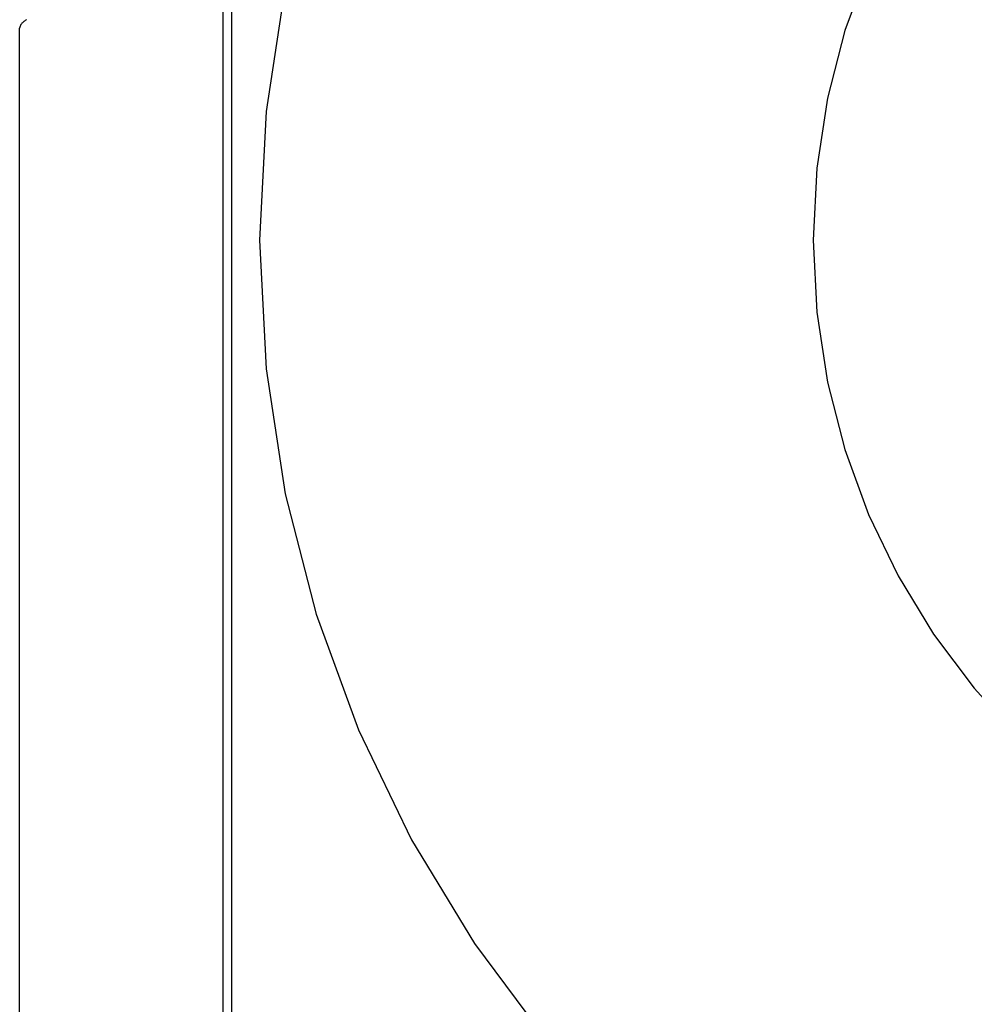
# Model space of a CAD drawing. Header units: inches. Extents: x 0 to 308, y 0 to 199.
# Tile 26 of 139: x 87.119 to 87.309, y 102.324 to 102.52. Entities that reach past the tile are written whole.
import ezdxf

# ---------------------------------------------------------------- set-up
doc = ezdxf.new("R2010")
doc.units = ezdxf.units.IN
doc.header["$LTSCALE"] = 16.920913
doc.header["$MEASUREMENT"] = 0
doc.linetypes.add('HIDDEN', pattern=[0.2, 0.1, -0.1])
doc.layers.add('DEFAULT_2', color=8, linetype='HIDDEN')

msp = doc.modelspace()

# ---------------------------------------------------------------- linework, layer by layer
at = {"layer": 'DEFAULT_2', "color": 8, "linetype": 'HIDDEN'}
for p, q in [((87.15945, 102.14632), (87.15945, 102.52132)), ((87.16116, 102.14632), (87.16116, 102.52132)), ((87.11898, 102.14975), (87.11898, 102.51789))]:
    msp.add_line(p, q, dxfattribs=at)
msp.add_lwpolyline([(87.12034, 102.51962), (87.12019, 102.51952), (87.12005, 102.51943), (87.11991, 102.51933), (87.11978, 102.51922), (87.11966, 102.51912), (87.11954, 102.51901), (87.11943, 102.51889), (87.11933, 102.51876), (87.11923, 102.51862), (87.11914, 102.51847), (87.11906, 102.5183), (87.11901, 102.5181), (87.11898, 102.51789)], dxfattribs=at)
for radius in [0.25, 0.14]:
    msp.add_arc((87.41667, 102.47582), radius, 90, 270, dxfattribs=at)

doc.saveas('drawing.dxf')
